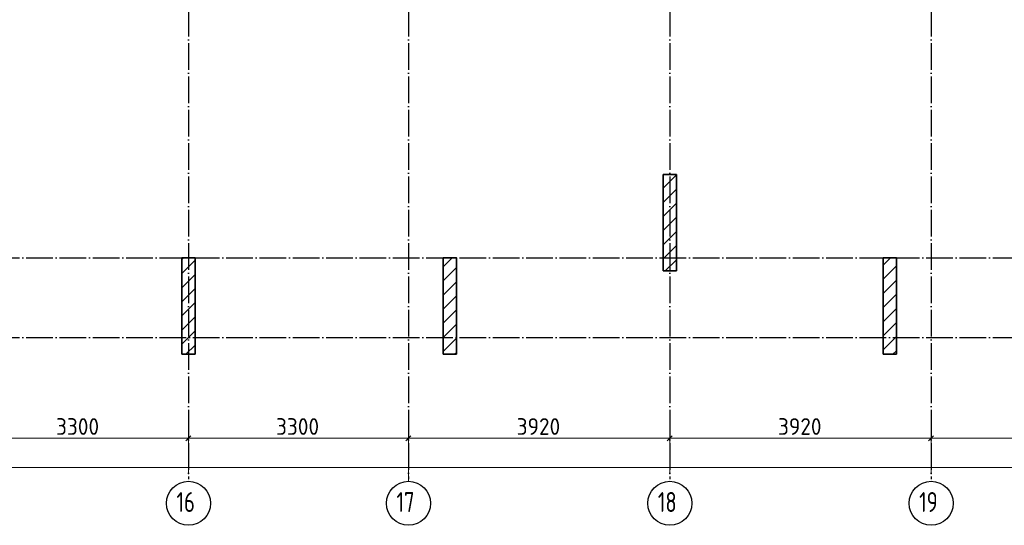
# Model space of a CAD drawing. Header units: millimetres. Extents: x -49773 to 2322955, y -3321 to 58485.
# Tile 15 of 256: x 30389 to 45158, y 19701 to 27291. Entities that reach past the tile are written whole.
import ezdxf

# ---------------------------------------------------------------- set-up
doc = ezdxf.new("R2010")
doc.units = ezdxf.units.MM
doc.linetypes.add('______11', pattern=[500, 400, -50, 0, -50])
doc.linetypes.add('______5', pattern=[1100, 800, -100, 100, -100])
doc.layers.add('Осевая линия_ общее', color=7, linetype='______5', lineweight=13, true_color=0xa0a0a0)
doc.layers.add('Размерная линия_ общее', color=7, linetype='Continuous', lineweight=13)
doc.styles.add('ISOCPEUR', font='txt')

msp = doc.modelspace()

# ---------------------------------------------------------------- linework, layer by layer
at = {"color": 7, "linetype": 'Continuous', "lineweight": 35, "transparency": 33554687}
for p, q in [((40040.8, 24968.9), (40040.8, 23518.9)), ((40240.8, 24968.9), (40040.8, 24968.9)), ((40240.8, 23518.9), (40240.8, 24968.9)), ((32820.8, 23718.9), (32820.8, 22268.9)), ((33020.8, 23718.9), (32820.8, 23718.9)), ((33020.8, 22268.9), (33020.8, 23718.9)), ((36740.8, 23718.9), (36740.8, 22268.9)), ((36940.8, 23718.9), (36740.8, 23718.9)), ((36940.8, 22268.9), (36940.8, 23718.9)), ((43340.8, 23718.9), (43340.8, 22268.9)), ((43540.8, 23718.9), (43340.8, 23718.9)), ((43540.8, 22268.9), (43540.8, 23718.9)), ((40040.8, 23518.9), (40240.8, 23518.9)), ((32820.8, 22268.9), (33020.8, 22268.9)), ((36740.8, 22268.9), (36940.8, 22268.9)), ((43340.8, 22268.9), (43540.8, 22268.9))]:
    msp.add_line(p, q, dxfattribs=at)
at = {"color": 7, "linetype": 'Continuous', "lineweight": 25, "transparency": 33554687}
for p, q in [((40040.8, 23518.9), (40040.8, 24968.9)), ((40040.8, 24968.9), (40240.8, 24968.9)), ((40240.8, 24968.9), (40240.8, 23518.9)), ((32820.8, 22268.9), (32820.8, 23718.9)), ((32820.8, 23718.9), (33020.8, 23718.9)), ((33020.8, 23718.9), (33020.8, 22268.9)), ((36740.8, 22268.9), (36740.8, 23718.9)), ((36740.8, 23718.9), (36940.8, 23718.9)), ((36940.8, 23718.9), (36940.8, 22268.9)), ((43340.8, 22268.9), (43340.8, 23718.9)), ((43340.8, 23718.9), (43540.8, 23718.9)), ((43540.8, 23718.9), (43540.8, 22268.9)), ((40240.8, 23518.9), (40040.8, 23518.9)), ((33020.8, 22268.9), (32820.8, 22268.9)), ((36940.8, 22268.9), (36740.8, 22268.9)), ((43540.8, 22268.9), (43340.8, 22268.9))]:
    msp.add_line(p, q, dxfattribs=at)
at = {"color": 253, "linetype": '______5', "lineweight": 18, "true_color": 0xababab, "transparency": 33554687}
for p, q in [((40040.8, 24760.9), (40240.8, 24960.9)), ((40040.8, 24336.7), (40240.8, 24536.7)), ((40040.8, 23912.4), (40240.8, 24112.4)), ((32820.8, 23480.6), (33020.8, 23680.6)), ((36740.8, 23582.3), (36877.4, 23718.9)), ((40071.5, 23518.9), (40240.8, 23688.1)), ((43340.8, 23394), (43540.8, 23594)), ((36740.8, 23158), (36940.8, 23358)), ((32820.8, 23056.4), (33020.8, 23256.4)), ((43340.8, 22969.8), (43540.8, 23169.8)), ((36740.8, 22733.7), (36940.8, 22933.7)), ((32820.8, 22632.1), (33020.8, 22832.1)), ((43340.8, 22545.5), (43540.8, 22745.5)), ((36740.8, 22309.5), (36940.8, 22509.5)), ((32881.8, 22268.9), (33020.8, 22407.8)), ((43488.4, 22268.9), (43540.8, 22321.2))]:
    msp.add_line(p, q, dxfattribs=at)
at = {"color": 253, "linetype": '______11', "lineweight": 18, "true_color": 0xababab, "transparency": 33554687}
for p, q in [((40040.8, 24548.8), (40240.8, 24748.8)), ((40040.8, 24124.5), (40240.8, 24324.5)), ((40040.8, 23700.3), (40240.8, 23900.3)), ((32820.8, 23692.8), (32846.9, 23718.9)), ((43340.8, 23606.2), (43453.5, 23718.9)), ((36740.8, 23370.1), (36940.8, 23570.1)), ((32820.8, 23268.5), (33020.8, 23468.5)), ((43340.8, 23181.9), (43540.8, 23381.9)), ((32820.8, 22844.2), (33020.8, 23044.2)), ((36740.8, 22945.9), (36940.8, 23145.9)), ((43340.8, 22757.6), (43540.8, 22957.6)), ((32820.8, 22420), (33020.8, 22620)), ((36740.8, 22521.6), (36940.8, 22721.6)), ((43340.8, 22333.4), (43540.8, 22533.4)), ((36912.3, 22268.9), (36940.8, 22297.3))]:
    msp.add_line(p, q, dxfattribs=at)
at = {"layer": 'Осевая линия_ общее', "color": 253, "linetype": '______11', "lineweight": -3, "true_color": 0xa0a0a0, "transparency": 33554687}
for p, q in [((32920.8, 38938.9), (32920.8, 20395.8)), ((36220.8, 38938.9), (36220.8, 20395.8)), ((40140.8, 38938.9), (40140.8, 20395.8)), ((44060.8, 38938.9), (44060.8, 20395.8)), ((8480.8, 23718.9), (53354.7, 23718.9)), ((8480.8, 22518.9), (53354.7, 22518.9))]:
    msp.add_line(p, q, dxfattribs=at)
at = {"layer": 'Осевая линия_ общее', "color": 7, "linetype": 'Continuous', "lineweight": 25, "transparency": 33554687}
for centre in [(32921.2, 20031.4), (36221.2, 20031.4), (40141.2, 20031.4), (44061.2, 20031.4)]:
    msp.add_circle(centre, 330.4, dxfattribs=at)
at = {"layer": 'Размерная линия_ общее', "color": 7, "linetype": 'Continuous', "lineweight": 13, "transparency": 33554687}
for p, q in [((32920.8, 21009.2), (32920.8, 21134.2)), ((36220.8, 21009.2), (36220.8, 21134.2)), ((40140.8, 21009.2), (40140.8, 21134.2)), ((44060.8, 21009.2), (44060.8, 21134.2)), ((29620.8, 21009.2), (32920.8, 21009.2)), ((32883.3, 20971.7), (32958.3, 21046.7)), ((32920.8, 21009.2), (32920.8, 20884.2)), ((32920.8, 21009.2), (32920.8, 20468.9)), ((32920.8, 21009.2), (36220.8, 21009.2)), ((36183.3, 20971.7), (36258.3, 21046.7)), ((36220.8, 21009.2), (36220.8, 20884.2)), ((36220.8, 21009.2), (36220.8, 20368.9)), ((36220.8, 21009.2), (40140.8, 21009.2)), ((40103.3, 20971.7), (40178.3, 21046.7)), ((40140.8, 21009.2), (40140.8, 20884.2)), ((40140.8, 21009.2), (40140.8, 20468.9)), ((40140.8, 21009.2), (44060.8, 21009.2)), ((44023.3, 20971.7), (44098.3, 21046.7)), ((44060.8, 21009.2), (44060.8, 20884.2)), ((44060.8, 21009.2), (44060.8, 20468.9)), ((44060.8, 21009.2), (47360.8, 21009.2)), ((8580.8, 20569.1), (50660.8, 20569.1))]:
    msp.add_line(p, q, dxfattribs=at)

# ---------------------------------------------------------------- texts
at = {"layer": 'Осевая линия_ общее', "color": 7, "linetype": 'Continuous', "lineweight": 25, "transparency": 33554687, "char_height": 300, "attachment_point": 7, "style": 'ISOCPEUR'}
for s, insert, width in [('\\W0.75;16', (32741.2, 19900.9), 472.272), ('\\W0.75;17', (36041.2, 19900.9), 472.272), ('\\W0.75;18', (39961.2, 19900.9), 472.281), ('\\W0.75;19', (43881.2, 19900.9), 472.289)]:
    msp.add_mtext(s, dxfattribs=dict(at, insert=insert, width=width))
at = {"layer": 'Размерная линия_ общее', "color": 7, "linetype": 'Continuous', "lineweight": 25, "transparency": 33554687, "char_height": 250, "attachment_point": 7, "style": 'ISOCPEUR'}
for s, insert, width in [('\\W0.93;3300', (30933.3, 21059.2), 816.026), ('\\W0.93;3300', (34233.3, 21059.2), 816.026), ('\\W0.93;3920', (37843.3, 21059.2), 816.012), ('\\W0.93;3920', (41763.3, 21059.2), 816.012)]:
    msp.add_mtext(s, dxfattribs=dict(at, insert=insert, width=width))

doc.saveas('drawing.dxf')
